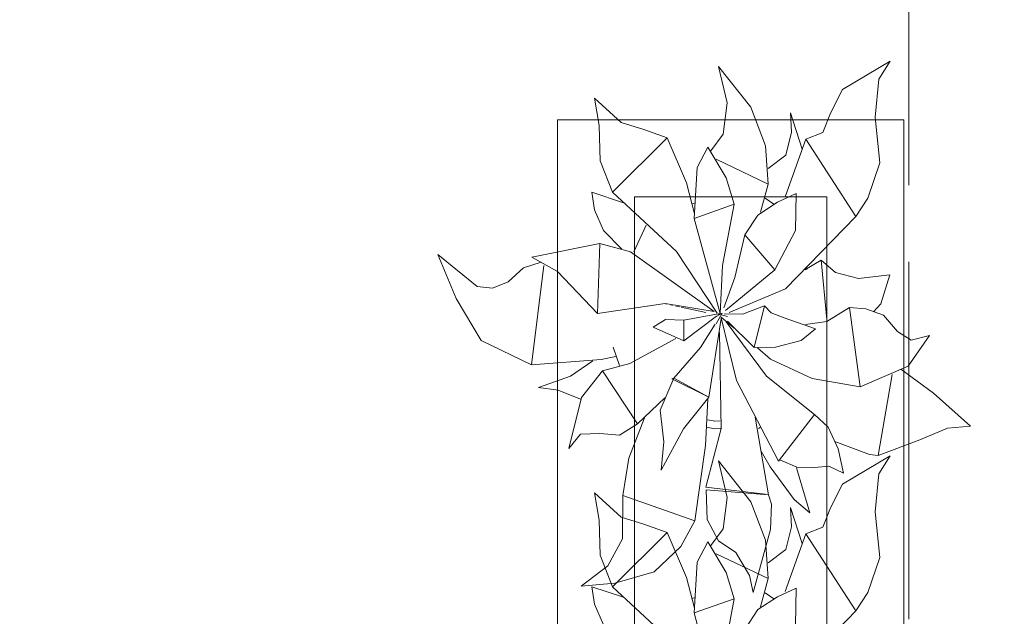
# Model space of a CAD drawing. Header units: millimetres. Extents: x -14761 to 157739, y -22400 to 107990.
# Tile 146 of 228: x 119695 to 120974, y 20622 to 21397. Entities that reach past the tile are written whole.
import ezdxf

# ---------------------------------------------------------------- set-up
doc = ezdxf.new("R2010")
doc.units = ezdxf.units.MM
doc.header["$MEASUREMENT"] = 0
doc.linetypes.add('Штриховая', pattern=[564.444447, 282.222223, -282.222223])
doc.layers.add('Интерьер - Мебель', color=7, linetype='Continuous')
doc.layers.add('Элемент Модели - Зона', color=7, linetype='Continuous')

msp = doc.modelspace()

# ---------------------------------------------------------------- linework, layer by layer
at = {"layer": 'Интерьер - Мебель', "color": 252, "linetype": 'Continuous', "lineweight": 5}
for p, q in [((120763.8, 21306.4), (120825.6, 21343.3)), ((120763.8, 21306.4), (120825.6, 21343.3)), ((120811.1, 21319.9), (120825.6, 21343.3)), ((120811.1, 21319.9), (120825.6, 21343.3)), ((120602.5, 21336.5), (120614.1, 21289.1)), ((120602.5, 21336.5), (120644.6, 21283.5)), ((120602.5, 21336.5), (120614.1, 21289.1)), ((120602.5, 21336.5), (120644.6, 21283.5)), ((120806.3, 21270.6), (120811.1, 21319.9)), ((120806.3, 21270.6), (120811.1, 21319.9)), ((120748, 21275.8), (120763.8, 21306.4)), ((120748, 21275.8), (120763.8, 21306.4)), ((120441.3, 21295.1), (120447.5, 21259.6)), ((120441.3, 21295.1), (120476, 21263.6)), ((120441.3, 21295.1), (120447.5, 21259.6)), ((120441.3, 21295.1), (120476, 21263.6)), ((120608.9, 21248.3), (120614.1, 21289.1)), ((120608.9, 21248.3), (120614.1, 21289.1)), ((120644.6, 21283.5), (120663.7, 21233.4)), ((120644.6, 21283.5), (120663.7, 21233.4)), ((120696.3, 21276.3), (120697.5, 21251.1)), ((120696.3, 21276.3), (120711.3, 21229.1)), ((120696.3, 21276.3), (120697.5, 21251.1)), ((120696.3, 21276.3), (120711.3, 21229.1)), ((120738.1, 21250.5), (120748, 21275.8)), ((120738.1, 21250.5), (120748, 21275.8)), ((120806.3, 21270.6), (120812.1, 21211.1)), ((120806.3, 21270.6), (120812.1, 21211.1)), ((120447.5, 21259.6), (120449, 21214)), ((120447.5, 21259.6), (120449, 21214)), ((120476, 21263.6), (120505.8, 21254.4)), ((120476, 21263.6), (120505.8, 21254.4)), ((120505.8, 21254.4), (120536, 21243.6)), ((120505.8, 21254.4), (120536, 21243.6)), ((120464.7, 21173.1), (120536, 21243.6)), ((120464.7, 21173.1), (120536, 21243.6)), ((120536, 21243.6), (120561.1, 21185.2)), ((120536, 21243.6), (120561.1, 21185.2)), ((120592.6, 21226.9), (120608.9, 21248.3)), ((120592.6, 21226.9), (120608.9, 21248.3)), ((120689.4, 21166.8), (120716.3, 21241.8)), ((120689.4, 21166.8), (120716.3, 21241.8)), ((120690, 21221.4), (120697.5, 21251.1)), ((120690, 21221.4), (120697.5, 21251.1)), ((120716.3, 21241.8), (120738.1, 21250.5)), ((120716.3, 21241.8), (120738.1, 21250.5)), ((120716.3, 21241.8), (120781, 21141.5)), ((120716.3, 21241.8), (120781, 21141.5)), ((120575, 21205), (120588.8, 21231.6)), ((120575, 21205), (120588.8, 21231.6)), ((120588.8, 21231.6), (120612.7, 21191.5)), ((120588.8, 21231.6), (120612.7, 21191.5)), ((120663.7, 21233.4), (120667.4, 21183.5)), ((120663.7, 21233.4), (120667.4, 21183.5)), ((120599.5, 21215.8), (120667.4, 21183.5)), ((120599.5, 21215.8), (120667.4, 21183.5)), ((120667.1, 21204), (120690, 21221.4)), ((120667.1, 21204), (120690, 21221.4)), ((120449, 21214), (120464.7, 21173.1)), ((120449, 21214), (120464.7, 21173.1)), ((120571, 21139), (120575, 21205)), ((120571, 21139), (120575, 21205)), ((120796.8, 21165.3), (120812.1, 21211.1)), ((120796.8, 21165.3), (120812.1, 21211.1)), ((120612.7, 21191.5), (120622.9, 21157.3)), ((120612.7, 21191.5), (120622.9, 21157.3)), ((120561.1, 21185.2), (120571.4, 21145)), ((120561.1, 21185.2), (120571.4, 21145)), ((120657.3, 21146.9), (120667.4, 21183.5)), ((120657.3, 21146.9), (120667.4, 21183.5)), ((120438.2, 21173.1), (120441.7, 21150.3)), ((120438.2, 21173.1), (120479.2, 21159.3)), ((120438.2, 21173.1), (120441.7, 21150.3)), ((120438.2, 21173.1), (120479.2, 21159.3)), ((120464.7, 21173.1), (120548.2, 21095.9)), ((120464.7, 21173.1), (120548.2, 21095.9)), ((120663.4, 21165.2), (120674.5, 21157.4)), ((120663.4, 21165.2), (120674.5, 21157.4)), ((120679.4, 21160.1), (120703.5, 21171.2)), ((120679.4, 21160.1), (120703.5, 21171.2)), ((120702.7, 21123.2), (120703.5, 21171.2)), ((120702.7, 21123.2), (120703.5, 21171.2)), ((120781, 21141.5), (120796.8, 21165.3)), ((120781, 21141.5), (120796.8, 21165.3)), ((120567.8, 21157.6), (120572.2, 21159)), ((120567.8, 21157.6), (120572.2, 21159)), ((120571, 21139), (120622.9, 21157.3)), ((120571, 21139), (120622.9, 21157.3)), ((120607.9, 21077.5), (120622.9, 21157.3)), ((120607.9, 21077.5), (120622.9, 21157.3)), ((120653.7, 21143.3), (120679.4, 21160.1)), ((120653.7, 21143.3), (120679.4, 21160.1)), ((120441.7, 21150.3), (120453.1, 21123.3)), ((120441.7, 21150.3), (120453.1, 21123.3)), ((120571, 21139), (120604.6, 21015.1)), ((120571, 21139), (120604.6, 21015.1)), ((120637, 21117.5), (120653.7, 21143.3)), ((120637, 21117.5), (120653.7, 21143.3)), ((120689.7, 21047.5), (120781, 21141.5)), ((120689.7, 21047.5), (120781, 21141.5)), ((120492.6, 21095.4), (120508.6, 21130.2)), ((120492.6, 21095.4), (120508.6, 21130.2)), ((120453.1, 21123.3), (120476.9, 21099.1)), ((120453.1, 21123.3), (120476.9, 21099.1)), ((120623.8, 21062.2), (120637, 21117.5)), ((120623.8, 21062.2), (120637, 21117.5)), ((120637, 21117.5), (120676, 21072.1)), ((120637, 21117.5), (120676, 21072.1)), ((120676, 21072.1), (120702.7, 21123.2)), ((120676, 21072.1), (120702.7, 21123.2)), ((120360.2, 21088.4), (120448.3, 21106.5)), ((120360.2, 21088.4), (120448.3, 21106.5)), ((120445.6, 21015.3), (120448.3, 21106.5)), ((120445.6, 21015.3), (120448.3, 21106.5)), ((120448.3, 21106.5), (120488.3, 21095.4)), ((120448.3, 21106.5), (120488.3, 21095.4)), ((120238.1, 21091.9), (120261.6, 21034.7)), ((120238.1, 21091.9), (120288.9, 21050.2)), ((120238.1, 21091.9), (120261.6, 21034.7)), ((120238.1, 21091.9), (120288.9, 21050.2)), ((120360.2, 21088.4), (120393.4, 21070.1)), ((120360.2, 21088.4), (120393.4, 21070.1)), ((120488.3, 21095.4), (120597, 21017.8)), ((120488.3, 21095.4), (120597, 21017.8)), ((120548.2, 21095.9), (120601, 21015.8)), ((120548.2, 21095.9), (120601, 21015.8)), ((120329.4, 21056.4), (120349.2, 21074.7)), ((120329.4, 21056.4), (120349.2, 21074.7)), ((120349.2, 21074.7), (120372, 21082)), ((120349.2, 21074.7), (120372, 21082)), ((120359.5, 20948.5), (120375.8, 21077.5)), ((120359.5, 20948.5), (120375.8, 21077.5)), ((120604.6, 21015.1), (120607.9, 21077.5)), ((120604.6, 21015.1), (120607.9, 21077.5)), ((120714.7, 21071.9), (120736.1, 21084.5)), ((120714.7, 21071.9), (120736.1, 21084.5)), ((120716.5, 21075.5), (120717.4, 21072.7)), ((120716.5, 21075.5), (120717.4, 21072.7)), ((120736.1, 21084.5), (120743.4, 21007.3)), ((120736.1, 21084.5), (120754.9, 21068.4)), ((120736.1, 21084.5), (120743.4, 21007.3)), ((120736.1, 21084.5), (120754.9, 21068.4)), ((120393.4, 21070.1), (120445.6, 21015.3)), ((120393.4, 21070.1), (120445.6, 21015.3)), ((120609.7, 21022.6), (120623.8, 21062.2)), ((120609.7, 21022.6), (120623.8, 21062.2)), ((120611.8, 21019.4), (120676, 21072.1)), ((120611.8, 21019.4), (120676, 21072.1)), ((120754.9, 21068.4), (120784.4, 21060.8)), ((120754.9, 21068.4), (120784.4, 21060.8)), ((120784.4, 21060.8), (120825.2, 21065.4)), ((120784.4, 21060.8), (120825.2, 21065.4)), ((120813.8, 21027.7), (120825.2, 21065.4)), ((120813.8, 21027.7), (120825.2, 21065.4)), ((120288.9, 21050.2), (120308.9, 21048.1)), ((120288.9, 21050.2), (120308.9, 21048.1)), ((120308.9, 21048.1), (120329.4, 21056.4)), ((120308.9, 21048.1), (120329.4, 21056.4)), ((120616.5, 21016.7), (120689.7, 21047.5)), ((120616.5, 21016.7), (120689.7, 21047.5)), ((120261.6, 21034.7), (120294.1, 20980.3)), ((120261.6, 21034.7), (120294.1, 20980.3)), ((120445.6, 21015.3), (120533.5, 21028.1)), ((120445.6, 21015.3), (120533.5, 21028.1)), ((120533.5, 21028.1), (120597, 21017.8)), ((120533.5, 21028.1), (120597, 21017.8)), ((120533.9, 21027.8), (120535, 21027.6)), ((120533.9, 21027.8), (120535, 21027.6)), ((120540.6, 21026.4), (120542.8, 21025.9)), ((120540.6, 21026.4), (120542.8, 21025.9)), ((120547.3, 21024.9), (120551.8, 21023.9)), ((120547.3, 21024.9), (120551.8, 21023.9)), ((120554, 21023.4), (120586.3, 21016.4)), ((120554, 21023.4), (120586.3, 21016.4)), ((120634, 21014.3), (120662.4, 21025.1)), ((120634, 21014.3), (120662.4, 21025.1)), ((120648.8, 20971.3), (120662.4, 21025.1)), ((120648.8, 20971.3), (120662.4, 21025.1)), ((120662.4, 21025.1), (120671.3, 21016)), ((120662.4, 21025.1), (120671.3, 21016)), ((120743.4, 21005.1), (120773, 21023.1)), ((120743.4, 21005.1), (120773, 21023.1)), ((120773, 21023.1), (120786.7, 20920.1)), ((120773, 21023.1), (120794.3, 21021.4)), ((120773, 21023.1), (120786.7, 20920.1)), ((120773, 21023.1), (120794.3, 21021.4)), ((120803.9, 21017.4), (120813.8, 21027.7)), ((120803.9, 21017.4), (120813.8, 21027.7)), ((120557.6, 21006.8), (120604.6, 21015.1)), ((120557.6, 21006.8), (120604.6, 21015.1)), ((120557.8, 20979.7), (120600.1, 21011.7)), ((120557.8, 20979.7), (120600.1, 21011.7)), ((120599.8, 21001.7), (120607.2, 21015.6)), ((120599.8, 21001.7), (120607.2, 21015.6)), ((120600.6, 21012), (120607.2, 21015.6)), ((120600.6, 21012), (120607.2, 21015.6)), ((120601.8, 21014.6), (120604, 21014.1)), ((120601.8, 21014.6), (120604, 21014.1)), ((120603.5, 21014.3), (120604.6, 21015.1)), ((120603.5, 21014.3), (120604.6, 21015.1)), ((120606.3, 21013.5), (120614.2, 21011.6)), ((120606.3, 21013.5), (120614.2, 21011.6)), ((120606.3, 21010.7), (120623.2, 20996.3)), ((120606.3, 21010.7), (120623.2, 20996.3)), ((120610.1, 21015), (120634, 21014.3)), ((120610.1, 21015), (120634, 21014.3)), ((120671.3, 21016), (120688.1, 21009.5)), ((120671.3, 21016), (120688.1, 21009.5)), ((120794.3, 21021.4), (120816.9, 21013.3)), ((120794.3, 21021.4), (120816.9, 21013.3)), ((120816.9, 21013.3), (120835.4, 20992)), ((120816.9, 21013.3), (120835.4, 20992)), ((120517.7, 20997.5), (120533.7, 21007.7)), ((120517.7, 20997.5), (120533.7, 21007.7)), ((120517.7, 20997.5), (120557.8, 20979.7)), ((120517.7, 20997.5), (120557.8, 20979.7)), ((120533.7, 21007.7), (120557.6, 21006.8)), ((120533.7, 21007.7), (120557.6, 21006.8)), ((120557.6, 21006.8), (120557.8, 20979.7)), ((120557.6, 21006.8), (120557.8, 20979.7)), ((120579.2, 20971.2), (120598.4, 21001.5)), ((120579.2, 20971.2), (120598.4, 21001.5)), ((120590.2, 20906.5), (120606.1, 21008.6)), ((120590.2, 20906.5), (120606.1, 21008.6)), ((120606, 21009.5), (120626, 20928.2)), ((120606, 21009.5), (120626, 20928.2)), ((120612.7, 21004.3), (120665.2, 20934)), ((120612.7, 21004.3), (120665.2, 20934)), ((120614.4, 21005.5), (120648.8, 20971.3)), ((120614.4, 21005.5), (120648.8, 20971.3)), ((120688.1, 21009.5), (120728.7, 20995.3)), ((120688.1, 21009.5), (120728.7, 20995.3)), ((120715.8, 21000.8), (120743.4, 21005.1)), ((120715.8, 21000.8), (120743.4, 21005.1)), ((120603.9, 20990.7), (120606, 20865.8)), ((120603.9, 20990.7), (120606, 20865.8)), ((120710.1, 20980.4), (120728.7, 20995.3)), ((120710.1, 20980.4), (120728.7, 20995.3)), ((120835.4, 20992), (120853.2, 20980.6)), ((120835.4, 20992), (120853.2, 20980.6)), ((120849.3, 20947), (120877, 20986.6)), ((120849.3, 20947), (120877, 20986.6)), ((120853.2, 20980.6), (120877, 20986.6)), ((120853.2, 20980.6), (120877, 20986.6)), ((120294.1, 20980.3), (120359.5, 20948.5)), ((120294.1, 20980.3), (120359.5, 20948.5)), ((120465.8, 20971.5), (120474.1, 20947.7)), ((120465.8, 20971.5), (120474.1, 20947.7)), ((120487.4, 20950.3), (120547.3, 20982.9)), ((120487.4, 20950.3), (120547.3, 20982.9)), ((120648.8, 20971.3), (120676.6, 20971.7)), ((120648.8, 20971.3), (120676.6, 20971.7)), ((120676.6, 20971.7), (120710.1, 20980.4)), ((120676.6, 20971.7), (120710.1, 20980.4)), ((120450.1, 20955.3), (120469.1, 20959.3)), ((120450.1, 20955.3), (120469.1, 20959.3)), ((120544.5, 20931.1), (120579.2, 20971.2)), ((120544.5, 20931.1), (120579.2, 20971.2)), ((120653.3, 20970.5), (120670.2, 20956.1)), ((120653.3, 20970.5), (120670.2, 20956.1)), ((120359.5, 20948.5), (120450.1, 20955.3)), ((120359.5, 20948.5), (120450.1, 20955.3)), ((120410.1, 20934), (120439.5, 20953.9)), ((120410.1, 20934), (120439.5, 20953.9)), ((120451.9, 20940.6), (120487.4, 20950.3)), ((120451.9, 20940.6), (120487.4, 20950.3)), ((120670.2, 20956.1), (120724.5, 20930.8)), ((120670.2, 20956.1), (120724.5, 20930.8)), ((120786.7, 20920.1), (120849.3, 20947)), ((120786.7, 20920.1), (120849.3, 20947)), ((120368.7, 20919), (120410.1, 20934)), ((120368.7, 20919), (120410.1, 20934)), ((120424.4, 20906.2), (120451.9, 20940.6)), ((120424.4, 20906.2), (120451.9, 20940.6)), ((120451.9, 20940.6), (120497.3, 20871.7)), ((120451.9, 20940.6), (120497.3, 20871.7)), ((120665.2, 20934), (120727.5, 20884.1)), ((120665.2, 20934), (120727.5, 20884.1)), ((120810.1, 20830.5), (120828.2, 20935.8)), ((120810.1, 20830.5), (120828.2, 20935.8)), ((120839.6, 20942.9), (120882, 20911.5)), ((120839.6, 20942.9), (120882, 20911.5)), ((120526.9, 20889.7), (120544.5, 20931.1)), ((120526.9, 20889.7), (120544.5, 20931.1)), ((120541.9, 20930.3), (120544.5, 20931.1)), ((120541.9, 20930.3), (120544.5, 20931.1)), ((120541.9, 20930.3), (120590.2, 20906.5)), ((120541.9, 20930.3), (120590.2, 20906.5)), ((120544.5, 20931.1), (120590.2, 20906.5)), ((120544.5, 20931.1), (120590.2, 20906.5)), ((120626, 20928.2), (120680.7, 20823.1)), ((120626, 20928.2), (120680.7, 20823.1)), ((120724.5, 20930.8), (120786.7, 20920.1)), ((120724.5, 20930.8), (120786.7, 20920.1)), ((120368.7, 20919), (120394.5, 20915.4)), ((120368.7, 20919), (120394.5, 20915.4)), ((120394.5, 20915.4), (120423.1, 20903.7)), ((120394.5, 20915.4), (120423.1, 20903.7)), ((120882, 20911.5), (120930.1, 20869)), ((120882, 20911.5), (120930.1, 20869)), ((120408, 20839.6), (120424.4, 20906.2)), ((120408, 20839.6), (120424.4, 20906.2)), ((120497.3, 20871.7), (120532.8, 20905.5)), ((120497.3, 20871.7), (120532.8, 20905.5)), ((120557.3, 20865.3), (120590.2, 20906.5)), ((120557.3, 20865.3), (120590.2, 20906.5)), ((120585.6, 20843.7), (120588.8, 20903.7)), ((120585.6, 20843.7), (120588.8, 20903.7)), ((120526.9, 20889.7), (120531.6, 20848.5)), ((120526.9, 20889.7), (120531.6, 20848.5)), ((120680.7, 20823.1), (120727.5, 20884.1)), ((120680.7, 20823.1), (120727.5, 20884.1)), ((120727.5, 20884.1), (120745, 20867.6)), ((120727.5, 20884.1), (120745, 20867.6)), ((120473.9, 20857.3), (120497.3, 20871.7)), ((120473.9, 20857.3), (120497.3, 20871.7)), ((120486, 20827.1), (120506.3, 20879.7)), ((120486, 20827.1), (120506.3, 20879.7)), ((120588.8, 20877.2), (120598, 20875.4)), ((120588.8, 20877.2), (120598, 20875.4)), ((120598, 20875.4), (120604.6, 20875.7)), ((120598, 20875.4), (120604.6, 20875.7)), ((120650.2, 20880.3), (120667.7, 20779.7)), ((120650.2, 20880.3), (120667.7, 20779.7)), ((120408, 20839.6), (120423.5, 20858.2)), ((120408, 20839.6), (120423.5, 20858.2)), ((120423.5, 20858.2), (120448.4, 20859.4)), ((120423.5, 20858.2), (120448.4, 20859.4)), ((120448.4, 20859.4), (120473.9, 20857.3)), ((120448.4, 20859.4), (120473.9, 20857.3)), ((120528.3, 20811.7), (120557.3, 20865.3)), ((120528.3, 20811.7), (120557.3, 20865.3)), ((120586.1, 20789.3), (120606, 20865.8)), ((120586.1, 20789.3), (120606, 20865.8)), ((120587.5, 20867.3), (120597.6, 20865.3)), ((120587.5, 20867.3), (120597.6, 20865.3)), ((120597.6, 20865.3), (120605.4, 20865.8)), ((120597.6, 20865.3), (120605.4, 20865.8)), ((120654.5, 20865.6), (120656.7, 20867.1)), ((120654.5, 20865.6), (120656.7, 20867.1)), ((120745, 20867.6), (120758, 20839.3)), ((120745, 20867.6), (120758, 20839.3)), ((120864.2, 20851.2), (120900.1, 20866.1)), ((120864.2, 20851.2), (120900.1, 20866.1)), ((120900.1, 20866.1), (120930.1, 20869)), ((120900.1, 20866.1), (120930.1, 20869)), ((120528.3, 20811.7), (120531.6, 20848.5)), ((120528.3, 20811.7), (120531.6, 20848.5)), ((120571.8, 20745.6), (120585.6, 20843.7)), ((120571.8, 20745.6), (120585.6, 20843.7)), ((120753.8, 20848.9), (120798.7, 20831.9)), ((120753.8, 20848.9), (120798.7, 20831.9)), ((120810.1, 20830.5), (120864.2, 20851.2)), ((120810.1, 20830.5), (120864.2, 20851.2)), ((120658.2, 20836.1), (120669.6, 20816.1)), ((120658.2, 20836.1), (120669.6, 20816.1)), ((120758, 20839.3), (120764.9, 20807.5)), ((120758, 20839.3), (120764.9, 20807.5)), ((120798.7, 20831.9), (120810.1, 20830.5)), ((120798.7, 20831.9), (120810.1, 20830.5)), ((120478.3, 20778.6), (120486, 20827.1)), ((120478.3, 20778.6), (120486, 20827.1)), ((120602.5, 20823.5), (120614.1, 20776.1)), ((120602.5, 20823.5), (120644.6, 20770.5)), ((120602.5, 20823.5), (120614.1, 20776.1)), ((120602.5, 20823.5), (120644.6, 20770.5)), ((120682.2, 20825.1), (120704.6, 20815.4)), ((120682.2, 20825.1), (120704.6, 20815.4)), ((120763.8, 20793.4), (120825.6, 20830.2)), ((120763.8, 20793.4), (120825.6, 20830.2)), ((120811.1, 20806.8), (120825.6, 20830.2)), ((120811.1, 20806.8), (120825.6, 20830.2)), ((120669.6, 20816.1), (120701.1, 20773.4)), ((120669.6, 20816.1), (120701.1, 20773.4)), ((120704, 20814.7), (120721.5, 20756.1)), ((120704, 20814.7), (120721.5, 20756.1)), ((120704.6, 20815.4), (120722.9, 20814.5)), ((120704.6, 20815.4), (120722.9, 20814.5)), ((120722.9, 20814.5), (120746.1, 20816.8)), ((120722.9, 20814.5), (120746.1, 20816.8)), ((120746.1, 20816.8), (120764.9, 20807.5)), ((120746.1, 20816.8), (120764.9, 20807.5)), ((120806.3, 20757.6), (120811.1, 20806.8)), ((120806.3, 20757.6), (120811.1, 20806.8)), ((120748, 20762.8), (120763.8, 20793.4)), ((120748, 20762.8), (120763.8, 20793.4)), ((120441.3, 20782), (120447.5, 20746.5)), ((120441.3, 20782), (120476, 20750.5)), ((120441.3, 20782), (120447.5, 20746.5)), ((120441.3, 20782), (120476, 20750.5)), ((120586.1, 20789.3), (120663.2, 20780.2)), ((120586.1, 20789.3), (120663.2, 20780.2)), ((120586.8, 20786.2), (120588.1, 20747.4)), ((120586.8, 20786.2), (120667.7, 20779.7)), ((120586.8, 20786.2), (120588.1, 20747.4)), ((120586.8, 20786.2), (120667.7, 20779.7)), ((120667.7, 20779.7), (120671.7, 20767.4)), ((120667.7, 20779.7), (120671.7, 20767.4)), ((120477.8, 20722.2), (120478.3, 20778.6)), ((120477.8, 20722.2), (120478.3, 20778.6)), ((120478.3, 20778.6), (120571.8, 20745.6)), ((120478.3, 20778.6), (120571.8, 20745.6)), ((120608.9, 20735.2), (120614.1, 20776.1)), ((120608.9, 20735.2), (120614.1, 20776.1)), ((120644.6, 20770.5), (120663.7, 20720.4)), ((120644.6, 20770.5), (120663.7, 20720.4)), ((120670.4, 20734.6), (120671.7, 20767.4)), ((120670.4, 20734.6), (120671.7, 20767.4)), ((120701.1, 20773.4), (120721.5, 20756.1)), ((120701.1, 20773.4), (120721.5, 20756.1)), ((120696.3, 20763.2), (120697.5, 20738.1)), ((120696.3, 20763.2), (120711.3, 20716)), ((120696.3, 20763.2), (120697.5, 20738.1)), ((120696.3, 20763.2), (120711.3, 20716)), ((120738.1, 20737.4), (120748, 20762.8)), ((120738.1, 20737.4), (120748, 20762.8)), ((120806.3, 20757.6), (120812.1, 20698.1)), ((120806.3, 20757.6), (120812.1, 20698.1)), ((120447.5, 20746.5), (120449, 20701)), ((120447.5, 20746.5), (120449, 20701)), ((120476, 20750.5), (120505.8, 20741.4)), ((120476, 20750.5), (120505.8, 20741.4)), ((120505.8, 20741.4), (120536, 20730.6)), ((120505.8, 20741.4), (120536, 20730.6)), ((120553.8, 20712.5), (120571.8, 20745.6)), ((120553.8, 20712.5), (120571.8, 20745.6)), ((120588.1, 20747.4), (120602.5, 20719.6)), ((120588.1, 20747.4), (120602.5, 20719.6)), ((120464.7, 20660), (120536, 20730.6)), ((120464.7, 20660), (120536, 20730.6)), ((120536, 20730.6), (120561.1, 20672.2)), ((120536, 20730.6), (120561.1, 20672.2)), ((120592.6, 20713.8), (120608.9, 20735.2)), ((120592.6, 20713.8), (120608.9, 20735.2)), ((120647.6, 20652.3), (120670.4, 20734.6)), ((120647.6, 20652.3), (120670.4, 20734.6)), ((120689.4, 20653.8), (120716.3, 20728.7)), ((120689.4, 20653.8), (120716.3, 20728.7)), ((120690, 20708.4), (120697.5, 20738.1)), ((120690, 20708.4), (120697.5, 20738.1)), ((120716.3, 20728.7), (120738.1, 20737.4)), ((120716.3, 20728.7), (120738.1, 20737.4)), ((120716.3, 20728.7), (120781, 20628.5)), ((120716.3, 20728.7), (120781, 20628.5)), ((120458.8, 20687.2), (120477.8, 20722.2)), ((120458.8, 20687.2), (120477.8, 20722.2)), ((120575, 20692), (120588.8, 20718.5)), ((120575, 20692), (120588.8, 20718.5)), ((120588.8, 20718.5), (120612.7, 20678.5)), ((120588.8, 20718.5), (120612.7, 20678.5)), ((120602.5, 20719.6), (120625.2, 20704.7)), ((120602.5, 20719.6), (120625.2, 20704.7)), ((120663.7, 20720.4), (120667.4, 20670.5)), ((120663.7, 20720.4), (120667.4, 20670.5)), ((120519.1, 20679.2), (120553.8, 20712.5)), ((120519.1, 20679.2), (120553.8, 20712.5)), ((120599.5, 20702.8), (120667.4, 20670.5)), ((120599.5, 20702.8), (120667.4, 20670.5)), ((120625.2, 20704.7), (120642.8, 20674.6)), ((120625.2, 20704.7), (120642.8, 20674.6)), ((120667.1, 20691), (120690, 20708.4)), ((120667.1, 20691), (120690, 20708.4)), ((120449, 20701), (120464.7, 20660)), ((120449, 20701), (120464.7, 20660)), ((120571, 20625.9), (120575, 20692)), ((120571, 20625.9), (120575, 20692)), ((120796.8, 20652.3), (120812.1, 20698.1)), ((120796.8, 20652.3), (120812.1, 20698.1)), ((120424.1, 20660.7), (120458.8, 20687.2)), ((120424.1, 20660.7), (120458.8, 20687.2)), ((120467.9, 20664.5), (120519.1, 20679.2)), ((120467.9, 20664.5), (120519.1, 20679.2)), ((120612.7, 20678.5), (120622.9, 20644.3)), ((120612.7, 20678.5), (120622.9, 20644.3)), ((120424.1, 20660.7), (120467.9, 20664.5)), ((120424.1, 20660.7), (120467.9, 20664.5)), ((120561.1, 20672.2), (120571.4, 20632)), ((120561.1, 20672.2), (120571.4, 20632)), ((120642.8, 20674.6), (120647.6, 20652.3)), ((120642.8, 20674.6), (120647.6, 20652.3)), ((120657.3, 20633.8), (120667.4, 20670.5)), ((120657.3, 20633.8), (120667.4, 20670.5)), ((120438.2, 20660), (120441.7, 20637.3)), ((120438.2, 20660), (120479.2, 20646.3)), ((120438.2, 20660), (120441.7, 20637.3)), ((120438.2, 20660), (120479.2, 20646.3)), ((120464.7, 20660), (120548.2, 20582.8)), ((120464.7, 20660), (120548.2, 20582.8)), ((120663.4, 20652.1), (120674.5, 20644.4)), ((120663.4, 20652.1), (120674.5, 20644.4)), ((120679.4, 20647), (120703.5, 20658.2)), ((120679.4, 20647), (120703.5, 20658.2)), ((120702.7, 20610.2), (120703.5, 20658.2)), ((120702.7, 20610.2), (120703.5, 20658.2)), ((120781, 20628.5), (120796.8, 20652.3)), ((120781, 20628.5), (120796.8, 20652.3)), ((120567.8, 20644.5), (120572.2, 20645.9)), ((120567.8, 20644.5), (120572.2, 20645.9)), ((120571, 20625.9), (120622.9, 20644.3)), ((120571, 20625.9), (120622.9, 20644.3)), ((120607.9, 20564.5), (120622.9, 20644.3)), ((120607.9, 20564.5), (120622.9, 20644.3)), ((120653.7, 20630.3), (120679.4, 20647)), ((120653.7, 20630.3), (120679.4, 20647)), ((120441.7, 20637.3), (120453.1, 20610.3)), ((120441.7, 20637.3), (120453.1, 20610.3)), ((120571, 20625.9), (120604.6, 20502.1)), ((120571, 20625.9), (120604.6, 20502.1)), ((120637, 20604.5), (120653.7, 20630.3)), ((120637, 20604.5), (120653.7, 20630.3)), ((120689.7, 20534.4), (120781, 20628.5)), ((120689.7, 20534.4), (120781, 20628.5))]:
    msp.add_line(p, q, dxfattribs=at)
at = {"layer": 'Интерьер - Мебель', "color": 7, "linetype": 'Continuous', "lineweight": 15}
for p, q in [((120393.5, 21267.1), (120393.5, 19767.1)), ((120843.5, 21267.1), (120393.5, 21267.1)), ((120843.5, 19767.1), (120843.5, 21267.1)), ((120493.5, 21167.1), (120493.5, 19867.1)), ((120743.5, 21167.1), (120493.5, 21167.1)), ((120743.5, 19867.1), (120743.5, 21167.1))]:
    msp.add_line(p, q, dxfattribs=at)
at = {"layer": 'Элемент Модели - Зона', "color": 7, "linetype": 'Штриховая', "lineweight": 15, "flags": 128}
for points in [[(36150, 44957.4), (36110, 44957.4), (36110, 36320), (41880.3, 36320), (41880.3, 39141.6), (45142.5, 42405.1), (45156.7, 42391), (45156.7, 42420), (63300, 42420), (63300, 42400), (77399.7, 42400), (77399.7, 42420), (114081.4, 42420), (117316.7, 39176.5), (117320.1, 38841.9), (117320.1, 36305), (117360, 36305), (117360, 34300), (117120, 34300), (117120, 35700), (116700, 35700), (116700, 36100), (108300, 36100), (108300, 35700), (107700, 35700), (107700, 36100), (99320, 36100), (99320, 26970), (107700, 26970), (107700, 27650), (108300, 27650), (108300, 26460), (112380, 26460), (112380, 27370), (112500, 27370), (112500, 21180.1), (117120, 21180.1), (117120, 26250), (116650, 26250), (116650, 27750), (117120, 27750), (117120, 32800), (117360, 32800), (117360, 20150.1), (117120, 20150.1), (117120, 20940.1), (99320, 20940.1), (99320, 14650.1), (117120, 14650.1), (117120, 17700.1), (116700.1, 17700.1), (116700.1, 18325.6), (117120, 18325.6), (117120, 18650.1), (117360, 18650.1), (117360, 18320.1), (120850, 18320.1), (120850, 37205.1), (120238.9, 37205.1), (120238.9, 45000), (125700, 45000), (125700, 45300), (126300, 45300), (126300, 45000), (141025, 45000), (141025, 45100), (140125, 45100), (140125, 47500), (132700, 47500), (132700, 53680), (130530, 53680), (130530, 54300), (129182.9, 54300), (126300, 54300), (126300, 53700), (125700, 53700), (125700, 54212.5), (124799.8, 54212.5), (117300, 54212.5), (117300, 53700), (116700, 53700), (116700, 54212.5), (108300, 54212.5), (108300, 53700), (107700, 53700), (107700, 54212.5), (99300, 54212.5), (99300, 53700), (98700, 53700), (98700, 54212.5), (90650, 54212.5), (90650, 53700), (90050, 53700), (89950, 53700), (89950, 48632.8), (77450.1, 48632.8), (77450.1, 53800), (77450.1, 61690), (77460.1, 61690), (77460.1, 67850), (74720, 67850), (74720, 59730), (73964.5, 59730), (73964.5, 54212), (72300.1, 54212), (72300.1, 53700), (71700.1, 53700), (71700.1, 54212), (63300, 54212), (63300, 53700), (62700, 53700), (62700, 54212), (61025, 54212), (61025, 46500), (61025, 45000), (54300, 45000), (54300, 44700), (53700, 44700), (53700, 45000), (45300, 45000), (45300, 44700), (44700, 44700), (44700, 45000), (36750, 45000), (36750, 44700), (36150, 44700)], [(120850, 18309.2), (120850, 18300.1), (122410, 18300.1), (122410, 18320.1), (125725, 18320.1), (125725, 24100), (125700, 24100), (125700, 25600), (125725, 25600), (125725, 26250), (125650, 26250), (125650, 27750), (125725, 27750), (125725, 28400), (125700, 28400), (125700, 29900), (125725, 29900), (125725, 35700), (125700, 35700), (125700, 36300), (126300, 36300), (126300, 35825), (134700, 35825), (134700, 36300), (135300, 36300), (135300, 35825), (141025, 35825), (141025, 45000), (138380.7, 45000), (135300, 45000), (135300, 44700), (134700, 44700), (134700, 45000), (126300, 45000), (126300, 44700), (125700, 44700), (125700, 45000), (122696.3, 45000), (122696.3, 42752.3), (124332.5, 42752.3), (124332.5, 39578.1), (122696.3, 39578.1), (122696.3, 37205.1), (120850, 37205.1)]]:
    msp.add_lwpolyline(points, close=True, dxfattribs=at)

doc.saveas('drawing.dxf')
